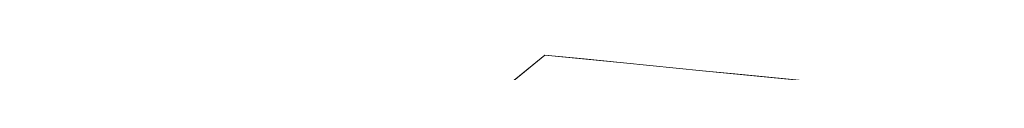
# Model space of a CAD drawing. Header units: metres. Extents: x 179483 to 180084, y 582739 to 582904.
# Tile 194 of 205: x 179810.1933 to 179810.8149, y 582837.1657 to 582837.1769. Entities that reach past the tile are written whole.
import ezdxf

# ---------------------------------------------------------------- set-up
doc = ezdxf.new("R2010")
doc.units = ezdxf.units.M
doc.layers.add('TA - VERSTOORD_GEBIED', color=30, linetype='CONTINUOUS', lineweight=18)
doc.layers.add('TA - VRIJGEGEVEN TOT 4M-MV', color=3, linetype='CONTINUOUS', lineweight=18)

msp = doc.modelspace()

# ---------------------------------------------------------------- linework, layer by layer
at = {"layer": 'TA - VERSTOORD_GEBIED', "linetype": 'ByBlock'}
for points in [[(179810.1667, 582837.11185), (179810.21645, 582837.10693), (179810.26621, 582837.10201), (179810.32089, 582837.14685), (179810.37064, 582837.14194), (179810.4204, 582837.13702), (179810.47016, 582837.13211), (179810.52483, 582837.17695), (179810.57459, 582837.17203), (179810.62435, 582837.16711), (179810.67411, 582837.1622), (179810.72386, 582837.15728), (179810.77362, 582837.15237), (179810.82338, 582837.14745)], [(179810.1667, 582837.11185), (179810.21645, 582837.10693), (179810.24133, 582837.10447), (179810.26621, 582837.10201), (179810.32089, 582837.14685), (179810.37064, 582837.14194), (179810.4204, 582837.13702), (179810.44528, 582837.13456), (179810.47016, 582837.13211), (179810.52483, 582837.17695), (179810.57459, 582837.17203), (179810.62435, 582837.16711), (179810.64923, 582837.16466), (179810.67411, 582837.1622), (179810.72386, 582837.15728), (179810.77362, 582837.15237), (179810.7985, 582837.14991), (179810.82338, 582837.14745)]]:
    msp.add_lwpolyline(points, dxfattribs=at)
at = {"layer": 'TA - VRIJGEGEVEN TOT 4M-MV'}
msp.add_lwpolyline([(179810.14182, 582837.1143), (179810.29355, 582837.12443), (179810.32089, 582837.14685), (179810.34577, 582837.1444), (179810.4975, 582837.15453), (179810.52483, 582837.17695), (179810.54971, 582837.17449), (179810.57459, 582837.17203), (179810.62435, 582837.16711), (179810.64923, 582837.16466), (179810.72386, 582837.15728), (179810.77362, 582837.15237), (179810.82338, 582837.14745), (179810.8458, 582837.12011), (179810.94286, 582837.0854), (179810.96774, 582837.08294), (179810.94286, 582837.0854), (179811.01749, 582837.07803), (179811.06726, 582837.07311), (179811.14189, 582837.06574), (179811.24141, 582837.0559), (179811.26629, 582837.05344), (179811.46532, 582837.03378)], dxfattribs=at)

doc.saveas('drawing.dxf')
